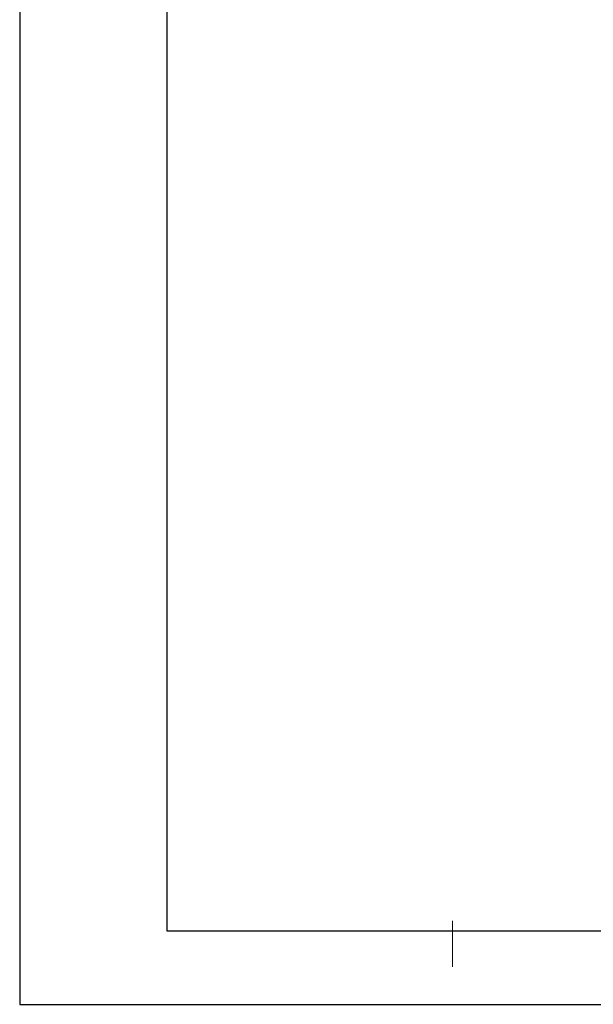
# Model space of a CAD drawing. Extents: x -631805 to -376315, y -40155 to 84873.
# Tile 215 of 256: x -498271 to -492027, y 53948 to 64669. Entities that reach past the tile are written whole.
import ezdxf

# ---------------------------------------------------------------- set-up
doc = ezdxf.new("R2010")
doc.units = 0
doc.header["$MEASUREMENT"] = 0
doc.layers.add('$ IE Tabela', color=7, linetype='Continuous')
doc.layers.add('ARCH TABELA_Nr_Pióra__21', color=252, linetype='Continuous', lineweight=9)

# ---------------------------------------------------------------- blocks, each defined once
blk = doc.blocks.new('a3eee')
at = {"layer": '$ IE Tabela'}
for p, q in [((19730.8, 4176.8), (19730.8, 1206.8)), ((19890.8, 4096.8), (19890.8, 1286.8)), ((19890.8, 1286.8), (23840.8, 1286.8)), ((19730.8, 1206.8), (23930.8, 1206.8))]:
    blk.add_line(p, q, dxfattribs=at)

msp = doc.modelspace()

# ---------------------------------------------------------------- linework, layer by layer
at = {"layer": 'ARCH TABELA_Nr_Pióra__21', "linetype": 'Continuous'}
msp.add_line((-493561, 54356), (-493561, 54856), dxfattribs=at)
msp.add_line((-493561, 54356), (-493561, 54856), dxfattribs=at)

# ---------------------------------------------------------------- block references
at = {"layer": '$ IE Tabela', "transparency": 33554687, "xscale": 10, "yscale": 10, "zscale": 10}
msp.add_blockref('a3eee', (-695579, 41880), dxfattribs=at)

doc.saveas('drawing.dxf')
